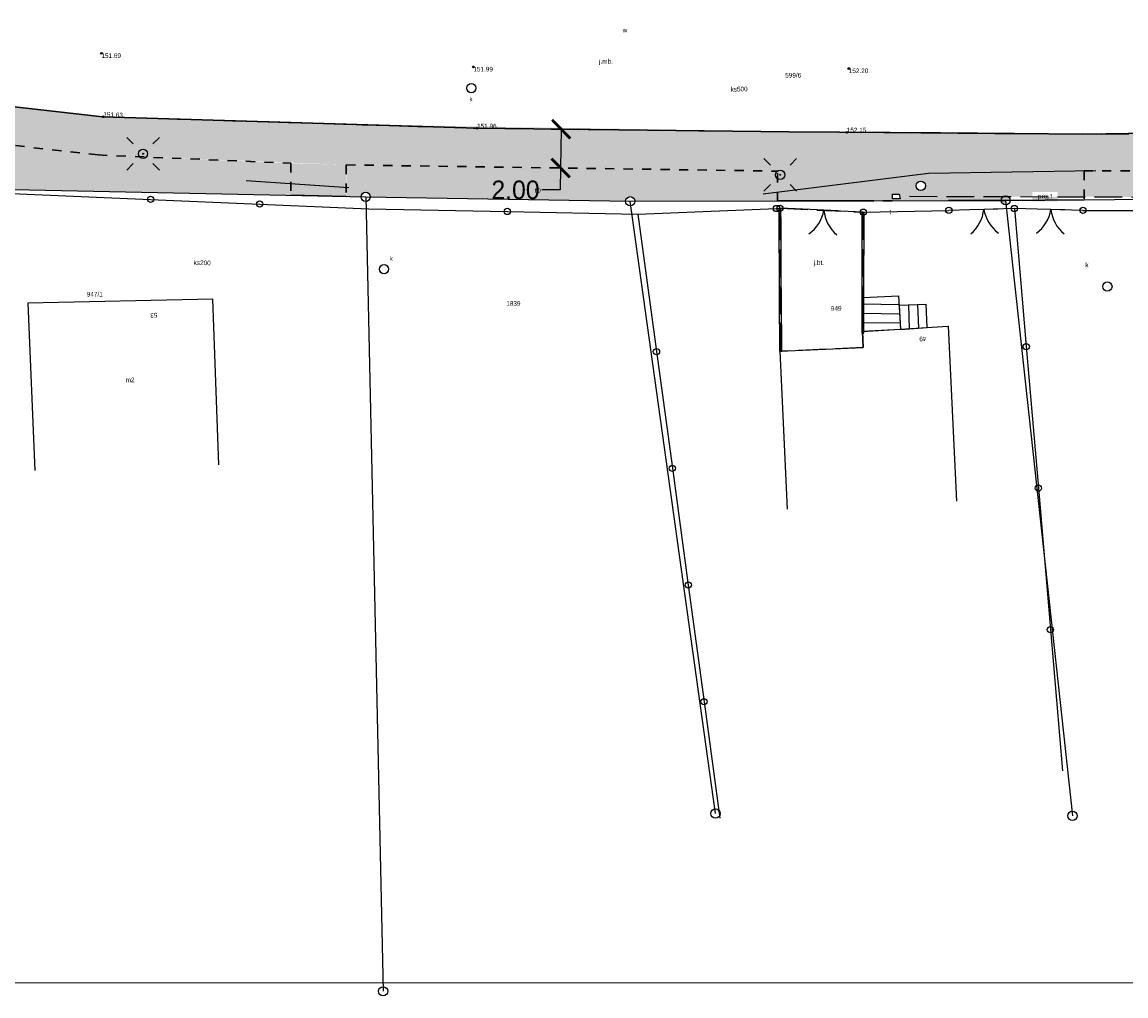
# Model space of a CAD drawing. Extents: x 7583285 to 7585126, y 6019995 to 6020809.
# Tile 17 of 54: x 7583891 to 7583951, y 6020643 to 6020696. Entities that reach past the tile are written whole.
import ezdxf
from ezdxf.enums import TextEntityAlignment as Align

# ---------------------------------------------------------------- set-up
doc = ezdxf.new("R2010")
doc.units = 0
doc.header["$MEASUREMENT"] = 0
for name, pattern in [('1_OTKJ', [2, 1.5, -0.5]), ('1_OTKK', [0]), ('3', [1, 0.5, -0.5]), ('3_EGBS', [0]), ('3_EGBSG', [0]), ('3_EGBU_A', [0]), ('4_SULO', [0]), ('4_SUPP_P', [2, 1.5, -0.5]), ('4_SUTS', [0])]:
    doc.linetypes.add(name, pattern=pattern)
doc.layers.get('0').update_dxf_attribs({"linetype": 'CONTINUOUS', "lineweight": 5})
doc.layers.get('Defpoints').update_dxf_attribs({"linetype": 'CONTINUOUS'})
for name, color, linetype, lineweight in [('0 Krawężnik ', 1, 'CONTINUOUS', 30), ('0 Krawężnik najazdowy', 6, 'CONTINUOUS', 30), ('0 obrzeże', 51, '3', 30), ('Dzialki', 3, 'CONTINUOUS', 25), ('wymiar', 7, 'CONTINUOUS', 30)]:
    doc.layers.add(name, color=color, linetype=linetype, lineweight=lineweight)
for name, color, linetype in [('EADTD_T_0', 216, 'CONTINUOUS'), ('EGBB_E_T_0', 7, 'CONTINUOUS'), ('EGBB_L_0', 36, '3_EGBU_A'), ('EGBE_L_3', 7, '3_EGBS'), ('Numery_dzialek', 7, 'CONTINUOUS'), ('OTD_L_12', 7, 'CONTINUOUS'), ('OTK_E_T_0', 7, 'CONTINUOUS'), ('OTK_L_0', 7, '1_OTKJ'), ('OTK_L_1', 7, '1_OTKK'), ('OTO_L_0', 7, 'CONTINUOUS'), ('OTO_L_1', 7, 'CONTINUOUS'), ('OTR_T_0', 7, 'CONTINUOUS'), ('P_SUTP_E_T_0', 30, 'CONTINUOUS'), ('P_SUTP_L_0', 30, '4_SUPP_P'), ('Punkty', 7, 'CONTINUOUS'), ('SUE_T_3', 7, 'CONTINUOUS'), ('SUK_E_T_4', 36, 'CONTINUOUS'), ('SUK_T_3', 36, 'CONTINUOUS'), ('SUKP_E_T_0', 36, 'CONTINUOUS'), ('SUL_L_1', 7, '4_SULO'), ('SUP_T_0', 7, 'CONTINUOUS'), ('SUP_T_2', 7, 'CONTINUOUS'), ('SUT_E_T_1', 30, 'CONTINUOUS'), ('SUT_L_0', 30, '4_SUTS'), ('SUTP_E_T_0', 30, 'CONTINUOUS'), ('SUW_E_T_2', 5, 'CONTINUOUS')]:
    doc.layers.add(name, color=color, linetype=linetype)
doc.dimstyles.new('Standard1', dxfattribs={"dimtxt": 1, "dimasz": 1, "dimexe": 1.25, "dimexo": 0.0625, "dimgap": 0.09, "dimtad": 0, "dimtih": 1, "dimtoh": 1, "dimzin": 0, "dimdsep": 46, "dimtxsty": 'Standard', "dimblk1": 'ARCHTICK', "dimblk2": 'ARCHTICK', "dimsah": 1, "dimcen": 0.09, "dimse2": 1, "dimaunit": 2, "dimazin": 0, "dimtfac": 1, "dimtdec": 4, "dimtofl": 0, "dimtmove": 0, "dimatfit": 3, "dimfxl": 1, "dimtolj": 1, "dimtzin": 0, "dimarcsym": 0})

# ---------------------------------------------------------------- blocks, each defined once
blk = doc.blocks.new('GRT')
at = {"linetype": 'Continuous'}
blk.add_circle((0, 0), 0.25, dxfattribs=at)
blk = doc.blocks.new('1_OTRS')
at = {"linetype": 'Continuous'}
blk.add_circle((0, 0), 0.045, dxfattribs=at)
blk = doc.blocks.new('4_SUEO_W')
at = {"linetype": 'Continuous'}
for p, q in [((-0.5303, 0.5303), (-0.8839, 0.8839)), ((0.5303, 0.5303), (0.8839, 0.8839)), ((-0.5303, -0.5303), (-0.8839, -0.8839)), ((0.5303, -0.5303), (0.8839, -0.8839))]:
    blk.add_line(p, q, dxfattribs=at)
blk.add_circle((0, 0), 0.025, dxfattribs=at)
blk = doc.blocks.new('4_SUPP')
at = {"linetype": 'Continuous'}
blk.add_circle((0, 0), 0.25, dxfattribs=at)
blk = doc.blocks.new('4_SUKS')
at = {"linetype": 'Continuous'}
blk.add_circle((0, 0), 0.25, dxfattribs=at)
blk = doc.blocks.new('4_SUPK')
at = {"linetype": 'Continuous'}
blk.add_circle((0, 0), 0.25, dxfattribs=at)
blk = doc.blocks.new('_ArchTick')
at = {"color": 0, "linetype": 'ByBlock', "const_width": 0.15}
blk.add_lwpolyline([(-0.5, -0.5), (0.5, 0.5)], dxfattribs=at)
blk = doc.blocks.new('*D376')
at = {"layer": 'Defpoints', "color": 0, "transparency": 16777216}
for p in [(7583920.447, 6020689.851), (7583920.417, 6020687.751), (7583920.48, 6020687.75)]:
    blk.add_point(p, dxfattribs=at)
at = {"layer": 'wymiar', "color": 0, "lineweight": -2, "transparency": 16777216}
for p, q in [((7583920.51, 6020689.85), (7583920.48, 6020687.75)), ((7583920.51, 6020689.85), (7583921.76, 6020689.832)), ((7583920.48, 6020687.75), (7583920.462, 6020686.564)), ((7583920.462, 6020686.564), (7583919.462, 6020686.564))]:
    blk.add_line(p, q, dxfattribs=at)
for p, rotation in [((7583920.51, 6020689.85), 89.17516784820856), ((7583920.48, 6020687.75), 269.1751678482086)]:
    blk.add_blockref('_ArchTick', p, dxfattribs=dict(at, rotation=rotation))
at = {"layer": 'wymiar', "color": 0, "transparency": 16777216, "insert": (7583918.039, 6020686.564), "char_height": 1, "attachment_point": 5}
blk.add_mtext('\\A1;2.00', dxfattribs=at)

msp = doc.modelspace()

# ---------------------------------------------------------------- hatches: boundary and pattern name
at = {"lineweight": 30}
h = msp.add_hatch(color=256, dxfattribs=at)
h.dxf.hatch_style = 1
h.set_gradient(color1=(173, 173, 173), color2=(143, 143, 143), one_color=1, tint=0.47)
h.paths.add_polyline_path([(7584184.03, 6020688.51), (7584184.031, 6020686.51), (7584178.714, 6020686.51), (7584176.46, 6020686.51), (7584176.474, 6020685.823), (7584174.546, 6020685.784), (7584174.496, 6020686.51), (7584163.62, 6020686.51), (7584163.65, 6020685.562), (7584159.577, 6020685.433), (7584159.577, 6020686.573), (7584139.588, 6020686.604), (7584132.31, 6020686.604), (7584132.301, 6020685.049), (7584129.979, 6020685.03), (7584129.983, 6020686.611), (7584116.751, 6020686.67), (7584110.397, 6020686.67), (7584107.426, 6020686.51), (7584096, 6020686.51), (7584096.066, 6020684.156), (7584095.028, 6020684.155), (7584094.91, 6020686.47), (7584090.79, 6020686.45), (7584087.38, 6020686.5), (7584076.799, 6020686.5), (7584072.031, 6020686.5), (7584063.27, 6020686.437), (7584063.279, 6020684.188), (7584062.17, 6020684.22), (7584062.172, 6020686.49), (7584049.78, 6020686.5), (7584046.255, 6020686.78), (7584038.409, 6020686.989), (7584034.778, 6020687.086), (7584020.493, 6020687.518), (7584014.844, 6020687.619), (7583996.64, 6020687.906), (7583996.64, 6020685.863), (7583995.64, 6020685.863), (7583995.64, 6020687.886), (7583992.069, 6020687.886), (7583988.622, 6020688.013), (7583985.939, 6020688.013), (7583981.93, 6020687.765), (7583955.77, 6020687.575), (7583955.77, 6020686.07), (7583954.26, 6020686.07), (7583954.249, 6020687.588), (7583940.36, 6020687.47), (7583932.205, 6020686.457), (7583932.202, 6020687.581), (7583908.883, 6020687.917), (7583895.47, 6020688.454), (7583879.431, 6020690.274), (7583871.509, 6020690.557), (7583850.73, 6020691.44), (7583837.31, 6020690.63), (7583824.719, 6020690.63), (7583820.29, 6020690.88), (7583816.81, 6020690.8), (7583808.51, 6020691.09), (7583808.51, 6020688.714), (7583807.301, 6020688.755), (7583807.38, 6020691.12), (7583804.4, 6020691.19), (7583800.384, 6020691.296), (7583800.32, 6020688.87), (7583766.736, 6020690.08), (7583766.953, 6020690.832), (7583767.612, 6020692.057), (7583774.909, 6020692.004), (7583775.984, 6020691.939), (7583779.62, 6020692.04), (7583783.71, 6020692.04), (7583795.5, 6020691.91), (7583800.64, 6020693.44), (7583804.51, 6020693.25), (7583816.78, 6020692.99), (7583820.29, 6020692.88), (7583823.06, 6020692.75), (7583831.23, 6020692.43), (7583837.31, 6020692.745), (7583850.73, 6020693.44), (7583875.346, 6020692.44), (7583879.431, 6020692.274), (7583880.102, 6020692.247), (7583895.705, 6020690.525), (7583905.884, 6020690.209), (7583908.883, 6020690.117), (7583932.826, 6020689.714), (7583948.721, 6020689.587), (7583981.93, 6020689.965), (7583985.902, 6020690.012), (7583988.58, 6020690.044), (7583992.069, 6020690.086), (7583997.407, 6020690.086), (7584009.084, 6020689.773), (7584020.422, 6020689.518), (7584034.778, 6020689.086), (7584046.21, 6020688.78), (7584060.778, 6020688.677), (7584073.362, 6020688.67), (7584090.798, 6020688.67), (7584110.425, 6020688.67), (7584138.543, 6020688.573), (7584165.71, 6020688.573)])
h.paths.add_polyline_path([(7583755.187, 6020695.111), (7583754.885, 6020693.143), (7583760.83, 6020692.23), (7583761.245, 6020690.946), (7583761.322, 6020690.248), (7583751.485, 6020690.549), (7583751.578, 6020693.341), (7583746.91, 6020693.53), (7583726.307, 6020694.557), (7583707.51, 6020695.44), (7583709.508, 6020697.365), (7583734.856, 6020696.127)])
h.paths.add_polyline_path([(7583702.142, 6020697.67), (7583703.303, 6020695.65), (7583688.945, 6020695.982), (7583668.249, 6020696.589), (7583670.04, 6020698.557)])
h = msp.add_hatch(color=256, dxfattribs=at)
h.dxf.hatch_style = 1
h.set_gradient(color1=(204, 102, 102), color2=(155, 77, 77), one_color=1, tint=0.47)
h.paths.add_polyline_path([(7583932.205, 6020686.457), (7583933.155, 6020686.575), (7583940.36, 6020687.47), (7583948.78, 6020687.588), (7583948.78, 6020686.192), (7583944.684, 6020686.204, 0.316208), (7583944.397, 6020686.205, 0.245047), (7583944.29, 6020685.999), (7583944.54, 6020686), (7583944.567, 6020685.751, -0.445489), (7583944.29, 6020686, -0.245047), (7583944.397, 6020686.205), (7583944.684, 6020686.204, -0.241556), (7583944.79, 6020686.002), (7583944.54, 6020686), (7583944.29, 6020685.999), (7583938.402, 6020685.985), (7583936.905, 6020685.981), (7583932.206, 6020685.97)])
edge = h.paths.add_edge_path(flags=16)
edge.add_arc((7583939.95, 6020686.79), 0.25, 0, 360)
h.paths.add_polyline_path([(7583938.42, 6020686.33), (7583938.43, 6020686.08), (7583938.83, 6020686.09), (7583938.78, 6020686.34)], flags=16)
h.paths.add_polyline_path([(7583871.509, 6020687.102), (7583871.509, 6020690.557), (7583879.431, 6020690.274), (7583879.43, 6020688.442), (7583879.43, 6020687.813, 1.388816), (7583879.21, 6020687.393), (7583879.15, 6020687.02), (7583879.227, 6020686.965, 0.018364), (7583879.216, 6020686.95, 0.553627), (7583878.952, 6020686.836), (7583875.33, 6020686.954, 0.008194), (7583875.33, 6020686.96, 0.980786), (7583874.99, 6020686.967)])
h.paths.add_polyline_path([(7583828.934, 6020688.432), (7583829.063, 6020690.181, 0.596639), (7583829.45, 6020690.39, 0.331507), (7583829.272, 6020690.63), (7583837.31, 6020690.63), (7583837.319, 6020689.479), (7583837.33, 6020688.165), (7583832.098, 6020688.28), (7583830.028, 6020688.31), (7583830.056, 6020689.825), (7583829.751, 6020689.839), (7583830.029, 6020689.561), (7583829.923, 6020688.541, 0.297048), (7583829.77, 6020688.315), (7583829.181, 6020688.326, 0.270385), (7583829.213, 6020688.38, 0.414214), (7583829.15, 6020688.442, 0.346426), (7583829.089, 6020688.395), (7583828.934, 6020688.432)])
h.paths.add_polyline_path([(7583829.447, 6020688.812), (7583829.477, 6020689.353), (7583829.103, 6020689.374), (7583829.072, 6020688.833)])
h.paths.add_polyline_path([(7583824.627, 6020688.41), (7583824.747, 6020690.532, 0.102191), (7583824.924, 6020690.63), (7583829.128, 6020690.63, 0.637532), (7583829.063, 6020690.181), (7583828.934, 6020688.432), (7583828.926, 6020688.33)])
h.paths.add_polyline_path([(7583826.405, 6020690.817), (7583826.397, 6020690.317), (7583827.355, 6020690.303), (7583827.363, 6020690.803)])
h.paths.add_polyline_path([(7583827.343, 6020689.652), (7583827.343, 6020689.277), (7583828.343, 6020689.277), (7583828.343, 6020689.652)], flags=16)
h.paths.add_polyline_path([(7583985.936, 6020686.121), (7583985.939, 6020688.013), (7583981.93, 6020687.765), (7583981.93, 6020687.479), (7583981.93, 6020686.126), (7583985.936, 6020686.121)])
h.paths.add_polyline_path([(7583988.622, 6020686.346), (7583988.622, 6020688.013), (7583992.069, 6020687.886), (7583992.069, 6020686.407), (7583992.069, 6020685.978), (7583988.83, 6020686.091, 0.008754), (7583988.83, 6020686.1, 0.36546)])
h.paths.add_polyline_path([(7583816.753, 6020689.848), (7583820.29, 6020689.651), (7583820.29, 6020690.66), (7583820.29, 6020690.877), (7583816.81, 6020690.8)])
h.paths.add_polyline_path([(7583816.684, 6020688.706), (7583816.753, 6020689.848), (7583820.29, 6020689.651), (7583820.31, 6020688.49), (7583818.27, 6020688.676), (7583818.059, 6020688.68)])
h.paths.add_polyline_path([(7583908.873, 6020686.212), (7583908.883, 6020687.917), (7583905.884, 6020688.009), (7583905.884, 6020686.274)])
h.paths.add_polyline_path([(7583945.98, 6020686.444), (7583945.985, 6020685.944), (7583947.36, 6020685.956), (7583947.355, 6020686.456)])
h.paths.add_polyline_path([(7583871.193, 6020690.785), (7583871.173, 6020690.411), (7583872.587, 6020690.335), (7583872.607, 6020690.709)])
h.paths.add_polyline_path([(7583817.999, 6020688.938), (7583817.986, 6020688.438), (7583819.361, 6020688.402), (7583819.374, 6020688.902)])
h = msp.add_hatch(color=256, dxfattribs=at)
h.dxf.hatch_style = 1
h.set_gradient(color1=(191, 255, 127), color2=(191, 255, 127), one_color=1, tint=0.47)
h.paths.add_polyline_path([(7583879.43, 6020687.07), (7583879.43, 6020687.467, 0.193878), (7583879.5, 6020687.64, 0.065243), (7583879.492, 6020687.704), (7583879.43, 6020687.813), (7583879.431, 6020690.274), (7583895.47, 6020688.454), (7583897.709, 6020688.358, 0.437989), (7583898.076, 6020688.343), (7583905.884, 6020688.009), (7583905.884, 6020686.91), (7583905.884, 6020686.274), (7583887.518, 6020686.653, 0.134627), (7583887.428, 6020686.655), (7583886.707, 6020686.67, 0.301259), (7583886.519, 6020686.674), (7583879.68, 6020686.815, 0.005162), (7583879.68, 6020686.82, 0.414136)])
h = msp.add_hatch(color=256, dxfattribs=at)
h.dxf.hatch_style = 1
h.set_gradient(color1=(191, 255, 127), color2=(191, 255, 127), one_color=1, tint=0.47)
h.paths.add_polyline_path([(7583908.883, 6020686.212), (7583908.883, 6020686.7), (7583908.883, 6020687.917), (7583932.202, 6020687.581, 0.507383), (7583932.203, 6020687.178), (7583932.205, 6020686.457), (7583932.206, 6020685.97), (7583924.49, 6020685.951, 0.990424), (7583923.99, 6020685.954), (7583910.19, 6020686.186, 0.004195), (7583910.19, 6020686.19, 0.98973), (7583909.69, 6020686.195)])
h.paths.add_polyline_path([(7583918.972, 6020686.731), (7583918.966, 6020686.357), (7583919.508, 6020686.349), (7583919.514, 6020686.723)], flags=24)
h.paths.add_polyline_path([(7583996.64, 6020685.863), (7583996.64, 6020686.32), (7583996.64, 6020687.906), (7583998.737, 6020687.873), (7584000.377, 6020687.847), (7584009.081, 6020687.71), (7584009.08, 6020687.16, 2.416663), (7584009.33, 6020686.91, 0.413794), (7584009.08, 6020687.16), (7584009.081, 6020687.71), (7584014.844, 6020687.619), (7584014.844, 6020686.266), (7584014.844, 6020685.425), (7584007.625, 6020685.589, 0.005667), (7584007.625, 6020685.59, 0.98758), (7584007.535, 6020685.591)])
h.paths.add_polyline_path([(7583999.82, 6020687.04, 1), (7583999.32, 6020687.04, 1)], flags=16)
h.paths.add_polyline_path([(7583999.595, 6020687.04, 1), (7583999.545, 6020687.04, 1)], flags=0)
h.paths.add_polyline_path([(7584002.77, 6020686.5, 1), (7584002.27, 6020686.5, 1)], flags=16)
h.paths.add_polyline_path([(7583955.78, 6020686.171), (7583955.77, 6020687.58), (7583981.93, 6020687.765), (7583981.93, 6020687.479), (7583981.93, 6020686.126), (7583965.5, 6020686.15, 0.000355), (7583965.5, 6020686.15, 0.274648), (7583965.37, 6020686.37, 0.432874), (7583965.023, 6020686.255), (7583964.82, 6020686.35), (7583956.21, 6020686.54), (7583956.17, 6020686.17)])
h.paths.add_polyline_path([(7583966.4, 6020687.15, 1), (7583965.9, 6020687.15, 1)], flags=16)
h.paths.add_polyline_path([(7583966.175, 6020687.15, 1), (7583966.125, 6020687.15, 1)], flags=0)
h.paths.add_polyline_path([(7583954.26, 6020686.176), (7583954.249, 6020687.588), (7583948.78, 6020687.588), (7583948.78, 6020686.192)])
h.paths.add_polyline_path([(7583995.64, 6020686.339), (7583995.64, 6020687.886), (7583992.069, 6020687.886), (7583992.069, 6020686.407)])
h.paths.add_polyline_path([(7583985.936, 6020686.121), (7583985.939, 6020688.013), (7583988.622, 6020688.013), (7583988.622, 6020686.346, 0.500282), (7583988.332, 6020686.071), (7583986.63, 6020686.114, 0.006249), (7583986.63, 6020686.12, 0.99929), (7583986.13, 6020686.12)])
h.paths.add_polyline_path([(7583995.64, 6020685.889), (7583995.64, 6020686.339), (7583992.069, 6020686.407), (7583992.069, 6020685.978)])

# ---------------------------------------------------------------- linework, layer by layer
at = {"lineweight": 9}
msp.add_lwpolyline([(7584089.239, 6020643.695), (7583879.239, 6020643.695), (7583879.239, 6020792.195), (7584089.239, 6020792.195), (7584089.239, 6020643.695)], dxfattribs=at)
at = {"layer": '0 Krawężnik ', "lineweight": 30}
for p, q in [((7583895.705, 6020690.525), (7583880.77, 6020692.22)), ((7583905.884, 6020690.209), (7583895.705, 6020690.525)), ((7583915.96, 6020689.9), (7583908.883, 6020690.117)), ((7583932.826, 6020689.714), (7583915.96, 6020689.9)), ((7583948.721, 6020689.587), (7583964.798, 6020689.76))]:
    msp.add_line(p, q, dxfattribs=at)
at = {"layer": '0 Krawężnik najazdowy', "lineweight": 30}
for p, q in [((7583908.883, 6020690.117), (7583905.884, 6020690.209)), ((7583941.01, 6020689.643), (7583932.826, 6020689.714)), ((7583945.01, 6020689.614), (7583941.01, 6020689.643)), ((7583945.01, 6020689.614), (7583948.721, 6020689.587)), ((7583908.883, 6020686.212), (7583905.884, 6020686.274)), ((7583944.54, 6020686), (7583948.78, 6020686.031)), ((7583932.206, 6020685.97), (7583936.905, 6020685.981)), ((7583932.206, 6020685.97), (7583932.352, 6020685.97)), ((7583944.54, 6020686), (7583941.429, 6020686))]:
    msp.add_line(p, q, dxfattribs=at)
at = {"layer": '0 obrzeże', "lineweight": 30}
for p, q in [((7583895.47, 6020688.454), (7583879.431, 6020690.274)), ((7583895.47, 6020688.454), (7583905.884, 6020688.009)), ((7583905.884, 6020688.009), (7583905.884, 6020686.274)), ((7583908.883, 6020687.917), (7583908.883, 6020686.212)), ((7583908.883, 6020687.917), (7583932.202, 6020687.581)), ((7583932.206, 6020685.97), (7583932.202, 6020687.63)), ((7583954.249, 6020687.588), (7583948.78, 6020687.588)), ((7583948.78, 6020687.588), (7583948.78, 6020686.031)), ((7583936.905, 6020685.981), (7583938.402, 6020685.981))]:
    msp.add_line(p, q, dxfattribs=at)
at = {"layer": 'Dzialki'}
for p, q in [((7583879.43, 6020686.82), (7583909.94, 6020686.19)), ((7583909.94, 6020686.19), (7583910.88, 6020643.23)), ((7583909.94, 6020686.19), (7583924.24, 6020685.95)), ((7583944.54, 6020686), (7583965.25, 6020686.15)), ((7583924.24, 6020685.95), (7583944.54, 6020686)), ((7583928.85, 6020652.84), (7583924.24, 6020685.95)), ((7583944.54, 6020686), (7583948.15, 6020652.72))]:
    msp.add_line(p, q, dxfattribs=at)
at = {"layer": 'EGBB_L_0', "linetype": '3_EGBU_A'}
for p, q in [((7583901.68, 6020680.66), (7583891.68, 6020680.44)), ((7583902, 6020671.7), (7583901.68, 6020680.66)), ((7583891.68, 6020680.44), (7583892.05, 6020671.4)), ((7583936.8, 6020678.9), (7583941.44, 6020679.19)), ((7583936.83, 6020678.05), (7583936.8, 6020678.9)), ((7583941.44, 6020679.19), (7583941.89, 6020669.74)), ((7583932.34, 6020677.84), (7583936.83, 6020678.05)), ((7583932.75, 6020669.3), (7583932.34, 6020677.84))]:
    msp.add_line(p, q, dxfattribs=at)
at = {"layer": 'EGBE_L_3', "linetype": '3_EGBSG'}
for p, q in [((7583936.8, 6020678.9), (7583936.83, 6020680.74)), ((7583938.78, 6020680.33), (7583940.25, 6020680.39))]:
    msp.add_line(p, q, dxfattribs=at)
at = {"layer": 'EGBE_L_3', "linetype": '3_EGBS'}
for p, q in [((7583936.83, 6020680.74), (7583938.75, 6020680.84)), ((7583938.75, 6020680.84), (7583938.85, 6020679.02)), ((7583936.83, 6020680.4), (7583938.78, 6020680.37)), ((7583938.78, 6020680.33), (7583938.85, 6020679.02)), ((7583939.28, 6020680.35), (7583939.33, 6020679.05)), ((7583939.78, 6020680.37), (7583939.83, 6020679.09)), ((7583940.3, 6020679.12), (7583940.25, 6020680.39)), ((7583936.82, 6020679.9), (7583938.8, 6020679.87)), ((7583938.85, 6020679.02), (7583936.8, 6020678.9)), ((7583936.81, 6020679.4), (7583938.83, 6020679.37)), ((7583938.85, 6020679.02), (7583940.3, 6020679.12))]:
    msp.add_line(p, q, dxfattribs=at)
for p in [(7583938.78, 6020680.33), (7583936.8, 6020678.9)]:
    msp.add_point(p, dxfattribs=at)
at = {"layer": 'OTD_L_12'}
for p, q in [((7583932.3, 6020684.61), (7583932.29, 6020685.57)), ((7583932.29, 6020685.57), (7583932.39, 6020685.57)), ((7583932.4, 6020684.61), (7583932.39, 6020685.57)), ((7583932.4, 6020685.09), (7583932.29, 6020685.19)), ((7583932.4, 6020684.99), (7583932.3, 6020685.09)), ((7583936.79, 6020684.43), (7583936.79, 6020685.36)), ((7583936.79, 6020685.36), (7583936.89, 6020685.36)), ((7583936.89, 6020684.9), (7583936.79, 6020684.99)), ((7583936.89, 6020684.8), (7583936.79, 6020684.9)), ((7583936.89, 6020684.43), (7583936.89, 6020685.36)), ((7583932.3, 6020683.64), (7583932.3, 6020684.61)), ((7583932.4, 6020683.64), (7583932.4, 6020684.61)), ((7583936.79, 6020683.49), (7583936.79, 6020684.43)), ((7583936.89, 6020683.49), (7583936.89, 6020684.43)), ((7583932.4, 6020684.12), (7583932.3, 6020684.22)), ((7583932.4, 6020684.03), (7583932.3, 6020684.12)), ((7583932.31, 6020682.67), (7583932.3, 6020683.64)), ((7583932.41, 6020682.67), (7583932.4, 6020683.64)), ((7583936.89, 6020683.96), (7583936.79, 6020684.05)), ((7583936.89, 6020683.87), (7583936.79, 6020683.96)), ((7583932.4, 6020683.16), (7583932.3, 6020683.25)), ((7583932.41, 6020683.06), (7583932.3, 6020683.16)), ((7583936.78, 6020682.56), (7583936.79, 6020683.49)), ((7583936.88, 6020683.03), (7583936.78, 6020683.12)), ((7583936.88, 6020682.56), (7583936.89, 6020683.49)), ((7583932.31, 6020681.71), (7583932.31, 6020682.67)), ((7583932.41, 6020681.71), (7583932.41, 6020682.67)), ((7583936.88, 6020682.93), (7583936.78, 6020683.03)), ((7583936.78, 6020681.62), (7583936.78, 6020682.56)), ((7583936.88, 6020681.62), (7583936.88, 6020682.56)), ((7583932.41, 6020682.19), (7583932.31, 6020682.29)), ((7583932.41, 6020682.09), (7583932.31, 6020682.19)), ((7583936.88, 6020682.09), (7583936.78, 6020682.18)), ((7583936.88, 6020682), (7583936.78, 6020682.09)), ((7583932.32, 6020680.74), (7583932.31, 6020681.71)), ((7583932.41, 6020681.22), (7583932.31, 6020681.32)), ((7583932.42, 6020680.74), (7583932.41, 6020681.71)), ((7583936.78, 6020680.69), (7583936.78, 6020681.62)), ((7583936.88, 6020681.16), (7583936.78, 6020681.25)), ((7583936.88, 6020680.69), (7583936.88, 6020681.62)), ((7583932.41, 6020681.13), (7583932.31, 6020681.22)), ((7583932.32, 6020679.77), (7583932.32, 6020680.74)), ((7583932.42, 6020679.77), (7583932.42, 6020680.74)), ((7583936.88, 6020681.06), (7583936.78, 6020681.16)), ((7583936.78, 6020679.75), (7583936.78, 6020680.69)), ((7583936.88, 6020679.75), (7583936.88, 6020680.69)), ((7583932.42, 6020680.26), (7583932.32, 6020680.35)), ((7583932.42, 6020680.16), (7583932.32, 6020680.26)), ((7583936.88, 6020680.22), (7583936.78, 6020680.31)), ((7583936.88, 6020680.13), (7583936.78, 6020680.22)), ((7583932.33, 6020678.81), (7583932.32, 6020679.77)), ((7583932.43, 6020678.81), (7583932.42, 6020679.77)), ((7583936.78, 6020678.82), (7583936.78, 6020679.75)), ((7583936.88, 6020678.82), (7583936.88, 6020679.75)), ((7583932.42, 6020679.29), (7583932.32, 6020679.39)), ((7583932.42, 6020679.19), (7583932.32, 6020679.29)), ((7583936.88, 6020679.29), (7583936.78, 6020679.38)), ((7583936.88, 6020679.19), (7583936.78, 6020679.29)), ((7583932.33, 6020677.84), (7583932.33, 6020678.81)), ((7583932.43, 6020678.32), (7583932.33, 6020678.42)), ((7583932.43, 6020678.23), (7583932.33, 6020678.32)), ((7583932.43, 6020677.84), (7583932.43, 6020678.81)), ((7583936.78, 6020678.82), (7583936.88, 6020678.82)), ((7583932.33, 6020677.84), (7583932.43, 6020677.84))]:
    msp.add_line(p, q, dxfattribs=at)
at = {"layer": 'OTK_L_0', "linetype": '1_OTKJ'}
for p, q in [((7583880.77, 6020692.22), (7583895.75, 6020690.52)), ((7583895.75, 6020690.52), (7583915.96, 6020689.9)), ((7583915.96, 6020689.9), (7583935.95, 6020689.68)), ((7583935.95, 6020689.68), (7583949.7, 6020689.58)), ((7583949.7, 6020689.58), (7583995.76, 6020690.13)), ((7583932.38, 6020677.84), (7583932.34, 6020685.57)), ((7583932.34, 6020685.57), (7583936.84, 6020685.36)), ((7583936.84, 6020685.36), (7583936.8, 6020678.9)), ((7583936.8, 6020678.9), (7583936.83, 6020678.05)), ((7583936.83, 6020678.05), (7583932.38, 6020677.84))]:
    msp.add_line(p, q, dxfattribs=at)
at = {"layer": 'OTK_L_1', "linetype": '1_OTKK'}
for p, q in [((7583895.75, 6020690.52), (7583915.96, 6020689.9)), ((7583915.96, 6020689.9), (7583935.95, 6020689.68)), ((7583935.95, 6020689.68), (7583949.7, 6020689.58))]:
    msp.add_line(p, q, dxfattribs=at)
at = {"layer": 'OTO_L_0'}
for p, q in [((7583890.81, 6020686.37), (7583898.31, 6020686.05)), ((7583898.31, 6020686.05), (7583904.21, 6020685.8)), ((7583904.21, 6020685.8), (7583910.11, 6020685.55)), ((7583910.11, 6020685.55), (7583917.6, 6020685.4)), ((7583924.66, 6020685.25), (7583932.15, 6020685.56)), ((7583932.15, 6020685.56), (7583932.34, 6020685.57)), ((7583936.84, 6020685.36), (7583941.47, 6020685.46)), ((7583945.01, 6020685.56), (7583945.65, 6020678.09)), ((7583948.72, 6020685.46), (7583952.34, 6020685.46)), ((7583917.6, 6020685.4), (7583924.66, 6020685.25)), ((7583924.66, 6020685.25), (7583925.66, 6020677.82)), ((7583925.66, 6020677.82), (7583926.52, 6020671.51)), ((7583945.65, 6020678.09), (7583946.31, 6020670.44)), ((7583926.52, 6020671.51), (7583927.38, 6020665.2)), ((7583946.31, 6020670.44), (7583946.96, 6020662.79)), ((7583927.38, 6020665.2), (7583928.23, 6020658.89)), ((7583946.96, 6020662.79), (7583947.62, 6020655.15)), ((7583928.23, 6020658.89), (7583929.09, 6020652.59))]:
    msp.add_line(p, q, dxfattribs=at)
for centre in [(7583898.31, 6020686.05), (7583904.21, 6020685.8), (7583917.6, 6020685.4), (7583932.15, 6020685.56), (7583925.66, 6020677.82), (7583945.65, 6020678.09), (7583926.52, 6020671.51), (7583946.31, 6020670.44), (7583927.38, 6020665.2), (7583946.96, 6020662.79), (7583928.23, 6020658.89)]:
    msp.add_circle(centre, 0.17, dxfattribs=at)
at = {"layer": 'OTO_L_1'}
for p, q in [((7583933.97, 6020685.5), (7583932.34, 6020685.57)), ((7583935.46, 6020685.43), (7583933.97, 6020685.5)), ((7583936.84, 6020685.36), (7583935.22, 6020685.44)), ((7583942.61, 6020685.49), (7583941.47, 6020685.46)), ((7583944.11, 6020685.53), (7583942.61, 6020685.49)), ((7583945.01, 6020685.56), (7583943.86, 6020685.53)), ((7583946.24, 6020685.53), (7583945.01, 6020685.56)), ((7583947.74, 6020685.49), (7583946.24, 6020685.53)), ((7583948.72, 6020685.46), (7583947.49, 6020685.49))]:
    msp.add_line(p, q, dxfattribs=at)
for centre in [(7583932.34, 6020685.57), (7583936.84, 6020685.36), (7583941.47, 6020685.46), (7583945.01, 6020685.56), (7583945.01, 6020685.56), (7583948.72, 6020685.46)]:
    msp.add_circle(centre, 0.17, dxfattribs=at)
for centre, start, end in [((7583932.75, 6020685.831), 305.30311, 349.37748), ((7583936.707, 6020685.645), 185.26639, 229.34076), ((7583941.375, 6020685.733), 309.57308, 353.64745), ((7583945.335, 6020685.844), 189.53636, 233.61073), ((7583945.014, 6020685.834), 306.46239, 350.53676), ((7583948.974, 6020685.729), 186.42567, 230.50004)]:
    msp.add_arc(centre, 2, start, end, dxfattribs=at)
at = {"layer": 'P_SUTP_L_0', "linetype": '4_SUPP_P'}
msp.add_line((7583939.34, 6020686.22), (7583956.17, 6020686.17), dxfattribs=at)
at = {"layer": 'SUL_L_1', "linetype": '4_SULO'}
for p, q in [((7583931.42, 6020686.36), (7583940.36, 6020687.47)), ((7583940.36, 6020687.47), (7583949.41, 6020687.61)), ((7583903.47, 6020687.08), (7583909.02, 6020686.69))]:
    msp.add_line(p, q, dxfattribs=at)
at = {"layer": 'SUT_L_0', "linetype": '4_SUTS'}
for p, q in [((7583938.42, 6020686.33), (7583938.78, 6020686.34)), ((7583938.43, 6020686.08), (7583938.42, 6020686.33)), ((7583938.83, 6020686.09), (7583938.43, 6020686.08)), ((7583938.78, 6020686.34), (7583938.83, 6020686.09))]:
    msp.add_line(p, q, dxfattribs=at)

# ---------------------------------------------------------------- block references
at = {"layer": 'OTR_T_0'}
for p in [(7583895.65, 6020693.95), (7583915.76, 6020693.22), (7583936.06, 6020693.13), (7583895.75, 6020690.52), (7583915.96, 6020689.9), (7583935.95, 6020689.68)]:
    msp.add_blockref('1_OTRS', p, dxfattribs=at)
at = {"layer": 'Punkty'}
for p in [(7583909.94, 6020686.19), (7583924.24, 6020685.95), (7583944.54, 6020686), (7583928.85, 6020652.84), (7583948.15, 6020652.72), (7583910.88, 6020643.23)]:
    msp.add_blockref('GRT', p, dxfattribs=at)
at = {"layer": 'SUE_T_3'}
for name, p in [('4_SUEO_W', (7583897.9, 6020688.52)), ('4_SUPP', (7583897.9, 6020688.52)), ('4_SUEO_W', (7583932.35, 6020687.38)), ('4_SUPP', (7583932.35, 6020687.38))]:
    msp.add_blockref(name, p, dxfattribs=at)
at = {"layer": 'SUK_T_3'}
for p in [(7583915.65, 6020692.07), (7583910.93, 6020682.28), (7583950.04, 6020681.34)]:
    msp.add_blockref('4_SUKS', p, dxfattribs=at)
at = {"layer": 'SUP_T_0'}
msp.add_blockref('4_SUPK', (7583939.95, 6020686.79), dxfattribs=at)
at = {"layer": 'SUP_T_2'}
for p in [(7583897.9, 6020688.52), (7583932.35, 6020687.38)]:
    msp.add_blockref('4_SUPP', p, dxfattribs=at)

# ---------------------------------------------------------------- texts
at = {"layer": 'EADTD_T_0'}
for s, rotation, p in [('53', 181.63658, (7583898.67, 6020679.92)), ('49', 181.94448, (7583940.25, 6020678.64))]:
    msp.add_text(s, height=0.25, rotation=rotation, dxfattribs=at).set_placement(p)
at = {"layer": 'EGBB_E_T_0'}
msp.add_text('m2', height=0.25, dxfattribs=at).set_placement((7583897.2, 6020676.29), align=Align.MIDDLE)
at = {"layer": 'Numery_dzialek'}
msp.add_text('599/6', height=0.25, dxfattribs=at).set_placement((7583932.62, 6020692.64))
for s, p in [('947/1', (7583894.86, 6020681.05)), ('1839', (7583917.54, 6020680.55)), ('949', (7583935.09, 6020680.28))]:
    msp.add_text(s, height=0.25, dxfattribs=at).set_placement(p, align=Align.TOP_LEFT)
at = {"layer": 'OTK_E_T_0'}
msp.add_text('j.mb.', height=0.25, rotation=359.4, dxfattribs=at).set_placement((7583922.93, 6020693.49), align=Align.MIDDLE)
msp.add_text('j.bt.', height=0.25, dxfattribs=at).set_placement((7583934.44, 6020682.6), align=Align.MIDDLE)
at = {"layer": 'OTR_T_0'}
for s, p in [('151.69', (7583895.65, 6020693.95)), ('151.99', (7583915.76, 6020693.22)), ('152.20', (7583936.06, 6020693.13))]:
    msp.add_text(s, height=0.25, dxfattribs=at).set_placement(p, align=Align.TOP_LEFT)
for s, rotation, p in [('151.63', 358.14437, (7583895.75, 6020690.52)), ('151.96', 359.34694, (7583915.96, 6020689.9)), ('152.15', 359.55294, (7583935.95, 6020689.68))]:
    msp.add_text(s, height=0.25, rotation=rotation, dxfattribs=at).set_placement(p)
at = {"layer": 'P_SUTP_E_T_0'}
msp.add_text('proj.t', height=0.25, rotation=0.52417, dxfattribs=at).set_placement((7583946.67, 6020686.2), align=Align.MIDDLE)
at = {"layer": 'SUK_E_T_4'}
for p in [(7583915.55, 6020691.6), (7583948.85, 6020682.63)]:
    msp.add_text('k', height=0.25, dxfattribs=at).set_placement(p, align=Align.TOP_LEFT)
msp.add_text('k', height=0.25, dxfattribs=at).set_placement((7583911.24, 6020682.73))
at = {"layer": 'SUKP_E_T_0'}
for s, rotation, p in [('ks500', 1.3478, (7583930.13, 6020692.02)), ('ks200', 358.1232, (7583901.1, 6020682.63))]:
    msp.add_text(s, height=0.25, rotation=rotation, dxfattribs=at).set_placement(p, align=Align.MIDDLE)
at = {"layer": 'SUT_E_T_1'}
msp.add_text('t', height=0.25, dxfattribs=at).set_placement((7583938.35, 6020685.5), align=Align.TOP_RIGHT)
at = {"layer": 'SUTP_E_T_0'}
msp.add_text('tD', height=0.25, rotation=359.15597, dxfattribs=at).set_placement((7583919.24, 6020686.54), align=Align.MIDDLE)
at = {"layer": 'SUW_E_T_2'}
msp.add_text('w', height=0.25, dxfattribs=at).set_placement((7583923.83, 6020695.08))

# ---------------------------------------------------------------- dimensions: what is measured, and where the dimension line sits
at = {"layer": 'wymiar'}
dim = msp.add_linear_dim(base=(7583920.48, 6020687.75), p1=(7583920.447, 6020689.851), p2=(7583920.417, 6020687.751), angle=269.17517, text='2.00', dimstyle='Standard1', dxfattribs=at)
dim.commit()
dim.dimension.update_dxf_attribs({"geometry": '*D376', "text_midpoint": (7583918.039, 6020686.564), "dimtype": 161})

doc.saveas('drawing.dxf')
